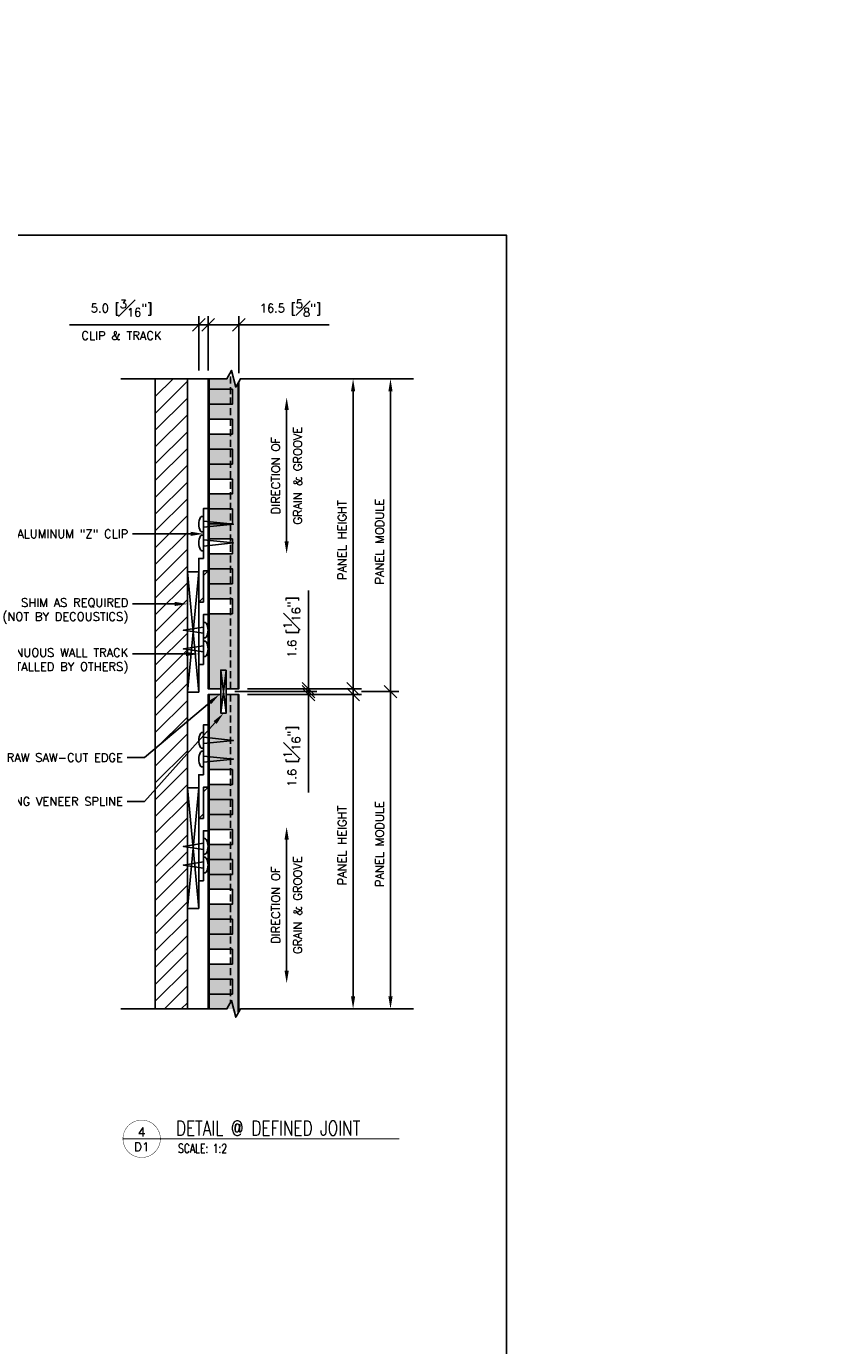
# Model space of a CAD drawing. Header units: millimetres. Extents: x 0 to 4899, y -1170 to 2102.
# Tile 14 of 15: x 1523 to 1955, y 576 to 1282. Entities that reach past the tile are written whole.
import ezdxf
from ezdxf import colors
from ezdxf.entities.mleader import LeaderData, LeaderLine
from ezdxf.enums import TextEntityAlignment as Align
from ezdxf.math import Vec2, Vec3

# ---------------------------------------------------------------- set-up
doc = ezdxf.new("R2010")
doc.units = ezdxf.units.MM
doc.header["$LTSCALE"] = 15
doc.header["$MEASUREMENT"] = 0
doc.set_wipeout_variables(frame=1)
doc.linetypes.add('HIDDEN', pattern=[0.375, 0.25, -0.125])
for name, color, linetype in [('1-ARCH', 1, 'Continuous'), ('1-DIM', 4, 'Continuous'), ('1-MOUNT', 155, 'Continuous'), ('1-PANEL', 6, 'Continuous'), ('1-TEXT', 2, 'Continuous'), ('1-TITLE', 4, 'Continuous')]:
    doc.layers.add(name, color=color, linetype=linetype)
doc.layers.add('1-VIEWPORT', color=3, linetype='Continuous', plot=False)
doc.styles.add('GEN NOTES', font='ARIALUNI.TTF')
doc.styles.add('TEXT', font='romans.shx')
doc.dimstyles.new('WDIM 1-2', dxfattribs={"dimscale": 2.25, "dimtxt": 2, "dimasz": 3, "dimexe": 2, "dimexo": 2, "dimgap": 1.6, "dimtad": 1, "dimdec": 1, "dimzin": 3, "dimdsep": 46, "dimtxsty": 'TEXT', "dimblk": 'OBLIQUE', "dimcen": 2, "dimdle": 2, "dimclrd": 256, "dimclre": 4, "dimclrt": 2, "dimazin": 0, "dimtfac": 1, "dimtdec": 1, "dimtmove": 0, "dimatfit": 3, "dimfxl": 0, "dimfrac": 2, "dimtolj": 1, "dimtzin": 0, "dimlwd": -1, "dimlwe": -1, "dimarcsym": 0})
pattern_1 = [(37.5, (-2174.116, 1007.4937), (-0.06299336, 1.9268238), [0, -1.52, 0, -1.7, 0, -1.625]), (7.5, (-2174.116, 1007.4937), (1.7697767, 2.822146), [0, -0.82, 0, -1.37, 0, -0.525]), (327.5, (-2175.346, 1007.4937), (3.11414186, 0.00565905), [0, -0.5, 0, -1.8, 0, -2.35]), (317.5, (-2175.346, 1007.4937), (3.0061266, 0.8776756), [0, -0.25, 0, -1.18, 0, -1.35])]

# ---------------------------------------------------------------- blocks, each defined once
blk = doc.blocks.new('_OBLIQUE')
at = {"color": 0, "linetype": 'ByBlock'}
blk.add_line((-0.5, -0.5), (0.5, 0.5), dxfattribs=at)
blk = doc.blocks.new('*D84')
at = {"layer": '1-DIM', "transparency": 16777216}
for p, q in [((1673.52, 925.87), (1673.52, 932.62)), ((1673.52, 925.87), (1673.52, 924.29)), ((1673.52, 924.29), (1673.52, 871.88))]:
    blk.add_line(p, q, dxfattribs=at)
at = {"layer": '1-DIM', "color": 4, "transparency": 16777216}
for p, q in [((1634.13, 925.87), (1678.02, 925.87)), ((1640.88, 924.29), (1678.02, 924.29))]:
    blk.add_line(p, q, dxfattribs=at)
at = {"layer": 'DEFPOINTS', "color": 0, "transparency": 16777216}
for p in [(1629.63, 925.87), (1636.38, 924.29), (1673.52, 924.29)]:
    blk.add_point(p, dxfattribs=at)
at = {"layer": '1-DIM', "transparency": 16777216, "xscale": 6.75, "yscale": 6.75, "zscale": 6.75}
for p, rotation in [((1673.52, 925.87), 270), ((1673.52, 924.29), 90)]:
    blk.add_blockref('_OBLIQUE', p, dxfattribs=dict(at, rotation=rotation))
at = {"layer": '1-DIM', "color": 2, "transparency": 16777216, "insert": (1664.67, 891.33), "char_height": 4.5, "attachment_point": 5, "rotation": 90, "style": 'TEXT', "bg_fill": 3, "box_fill_scale": 1.25, "bg_fill_color": 256, "bg_fill_true_color": 13158600, "bg_fill_transparency": 0}
blk.add_mtext('\\A1;1.6 [{\\H1.000000x;\\S1#16;}"]', dxfattribs=at)
blk = doc.blocks.new('*D85')
at = {"layer": '1-DIM', "transparency": 16777216}
for p, q in [((1673.52, 927.45), (1673.52, 979.87)), ((1673.52, 925.87), (1673.52, 927.45)), ((1673.52, 925.87), (1673.52, 919.12))]:
    blk.add_line(p, q, dxfattribs=at)
at = {"layer": '1-DIM', "color": 4, "transparency": 16777216}
for p, q in [((1634.13, 925.87), (1678.02, 925.87)), ((1640.88, 927.45), (1678.02, 927.45))]:
    blk.add_line(p, q, dxfattribs=at)
at = {"layer": 'DEFPOINTS', "color": 0, "transparency": 16777216}
for p in [(1629.63, 925.87), (1636.38, 927.45), (1673.52, 927.45)]:
    blk.add_point(p, dxfattribs=at)
at = {"layer": '1-DIM', "transparency": 16777216, "xscale": 6.75, "yscale": 6.75, "zscale": 6.75}
for p, rotation in [((1673.52, 927.45), 270), ((1673.52, 925.87), 90)]:
    blk.add_blockref('_OBLIQUE', p, dxfattribs=dict(at, rotation=rotation))
at = {"layer": '1-DIM', "color": 2, "transparency": 16777216, "insert": (1664.67, 960.41), "char_height": 4.5, "attachment_point": 5, "rotation": 90, "style": 'TEXT', "bg_fill": 3, "box_fill_scale": 1.25, "bg_fill_color": 256, "bg_fill_true_color": 13158600, "bg_fill_transparency": 0}
blk.add_mtext('\\A1;1.6 [{\\H1.000000x;\\S1#16;}"]', dxfattribs=at)
blk = doc.blocks.new('*D86')
at = {"layer": '1-DIM', "color": 4, "transparency": 16777216}
for p, q in [((1692.95, 1093.16), (1692.9, 1093.16)), ((1640.88, 927.45), (1701.9, 927.45))]:
    blk.add_line(p, q, dxfattribs=at)
at = {"layer": '1-DIM', "transparency": 16777216}
blk.add_line((1697.4, 922.95), (1697.4, 1086.41), dxfattribs=at)
blk.add_solid([(1696.27, 1086.41), (1698.52, 1086.41), (1697.4, 1093.16)], dxfattribs=at)
at = {"layer": 'DEFPOINTS', "color": 0, "transparency": 16777216}
for p in [(1697.4, 1093.16), (1697.45, 1093.16), (1636.38, 927.45)]:
    blk.add_point(p, dxfattribs=at)
at = {"layer": '1-DIM', "transparency": 16777216, "xscale": 6.75, "yscale": 6.75, "zscale": 6.75, "rotation": 270}
blk.add_blockref('_OBLIQUE', (1697.4, 927.45), dxfattribs=at)
at = {"layer": '1-DIM', "color": 2, "transparency": 16777216, "insert": (1691.55, 1006.93), "char_height": 4.5, "attachment_point": 5, "rotation": 90, "style": 'TEXT', "bg_fill": 3, "box_fill_scale": 1.25, "bg_fill_color": 256, "bg_fill_true_color": 13158600, "bg_fill_transparency": 0}
blk.add_mtext('\\A1;PANEL HEIGHT', dxfattribs=at)
blk = doc.blocks.new('*D87')
at = {"layer": '1-DIM', "transparency": 16777216}
blk.add_line((1717.4, 921.37), (1717.4, 1086.41), dxfattribs=at)
at = {"layer": '1-DIM', "color": 4, "transparency": 16777216}
for p, q in [((1719.94, 1093.16), (1721.9, 1093.16)), ((1701.9, 925.87), (1721.9, 925.87))]:
    blk.add_line(p, q, dxfattribs=at)
at = {"layer": '1-DIM', "transparency": 16777216}
blk.add_solid([(1716.27, 1086.41), (1718.52, 1086.41), (1717.4, 1093.16)], dxfattribs=at)
at = {"layer": 'DEFPOINTS', "color": 0, "transparency": 16777216}
for p in [(1715.44, 1093.16), (1717.4, 1093.16), (1697.4, 925.87)]:
    blk.add_point(p, dxfattribs=at)
at = {"layer": '1-DIM', "transparency": 16777216, "xscale": 6.75, "yscale": 6.75, "zscale": 6.75, "rotation": 270}
blk.add_blockref('_OBLIQUE', (1717.4, 925.87), dxfattribs=at)
at = {"layer": '1-DIM', "color": 2, "transparency": 16777216, "insert": (1711.55, 1006.14), "char_height": 4.5, "attachment_point": 5, "rotation": 90, "style": 'TEXT', "bg_fill": 3, "box_fill_scale": 1.25, "bg_fill_color": 256, "bg_fill_true_color": 13158600, "bg_fill_transparency": 0}
blk.add_mtext('\\A1;PANEL MODULE', dxfattribs=at)
blk = doc.blocks.new('*D88')
at = {"layer": '1-DIM', "color": 4, "transparency": 16777216}
for p, q in [((1640.88, 924.29), (1701.9, 924.29)), ((1692.95, 756.23), (1692.9, 756.23))]:
    blk.add_line(p, q, dxfattribs=at)
at = {"layer": '1-DIM', "transparency": 16777216}
blk.add_line((1697.4, 928.79), (1697.4, 762.98), dxfattribs=at)
blk.add_solid([(1696.27, 762.98), (1698.52, 762.98), (1697.4, 756.23)], dxfattribs=at)
at = {"layer": 'DEFPOINTS', "color": 0, "transparency": 16777216}
for p in [(1636.38, 924.29), (1697.4, 756.23), (1697.45, 756.23)]:
    blk.add_point(p, dxfattribs=at)
at = {"layer": '1-DIM', "transparency": 16777216, "xscale": 6.75, "yscale": 6.75, "zscale": 6.75, "rotation": 90}
blk.add_blockref('_OBLIQUE', (1697.4, 924.29), dxfattribs=at)
at = {"layer": '1-DIM', "color": 2, "transparency": 16777216, "insert": (1691.55, 843.63), "char_height": 4.5, "attachment_point": 5, "rotation": 90, "style": 'TEXT', "bg_fill": 3, "box_fill_scale": 1.25, "bg_fill_color": 256, "bg_fill_true_color": 13158600, "bg_fill_transparency": 0}
blk.add_mtext('\\A1;PANEL HEIGHT', dxfattribs=at)
blk = doc.blocks.new('*D89')
at = {"layer": '1-DIM', "color": 4, "transparency": 16777216}
for p, q in [((1701.9, 925.87), (1721.9, 925.87)), ((1719.94, 756.23), (1721.9, 756.23))]:
    blk.add_line(p, q, dxfattribs=at)
at = {"layer": '1-DIM', "transparency": 16777216}
blk.add_line((1717.4, 930.37), (1717.4, 762.98), dxfattribs=at)
blk.add_solid([(1716.27, 762.98), (1718.52, 762.98), (1717.4, 756.23)], dxfattribs=at)
at = {"layer": 'DEFPOINTS', "color": 0, "transparency": 16777216}
for p in [(1697.4, 925.87), (1715.44, 756.23), (1717.4, 756.23)]:
    blk.add_point(p, dxfattribs=at)
at = {"layer": '1-DIM', "transparency": 16777216, "xscale": 6.75, "yscale": 6.75, "zscale": 6.75, "rotation": 90}
blk.add_blockref('_OBLIQUE', (1717.4, 925.87), dxfattribs=at)
at = {"layer": '1-DIM', "color": 2, "transparency": 16777216, "insert": (1711.55, 844.43), "char_height": 4.5, "attachment_point": 5, "rotation": 90, "style": 'TEXT', "bg_fill": 3, "box_fill_scale": 1.25, "bg_fill_color": 256, "bg_fill_true_color": 13158600, "bg_fill_transparency": 0}
blk.add_mtext('\\A1;PANEL MODULE', dxfattribs=at)
blk = doc.blocks.new('*U23')
at = {"layer": '1-TEXT', "color": 2, "style": 'TEXT'}
blk.add_attdef('VIEWNAME', (0.89, 0.061), '', height=0.25, dxfattribs=at)
at = {"layer": '1-TEXT', "style": 'TEXT'}
for tag, p in [('NOTE1', (0.926, -0.281)), ('NOTE2', (0.926, -0.463)), ('NOTE3', (0.926, -0.655)), ('NOTE4', (0.926, -0.832))]:
    blk.add_attdef(tag, p, '', height=0.125, dxfattribs=at)
blk.add_wipeout([(0.314, 0.314), (0.236, 0.304), (0.163, 0.275), (0.099, 0.229), (0.049, 0.168), (0.015, 0.097), (0.001, 0.02), (0.006, -0.059), (0.03, -0.134), (0.072, -0.2), (0.13, -0.254), (0.199, -0.292), (0.275, -0.312), (0.354, -0.312), (0.43, -0.292), (0.499, -0.254), (0.556, -0.2), (0.599, -0.134), (0.623, -0.059), (0.628, 0.02), (0.613, 0.097), (0.58, 0.168), (0.529, 0.229), (0.466, 0.275), (0.392, 0.304)])
at = {"layer": '1-TITLE', "const_width": 0.00651}
blk.add_lwpolyline([(0, 0, 1), (0.628, 0, 0.414214), (0.314, 0.314, 0.414214), (0, 0, 2.926408)], format="xyb", dxfattribs=at)
at = {"layer": '1-TITLE', "const_width": 0.02}
blk.add_lwpolyline([(0, 0), (4.637, 0)], dxfattribs=at)
at = {"layer": '1-TEXT', "style": 'TEXT'}
for tag, p in [('DETAIL#', (0.301, 0.094)), ('SHEET#', (0.306, -0.207))]:
    blk.add_attdef(tag, text='', height=0.125, dxfattribs=at).set_placement(p, align=Align.CENTER)
blk = doc.blocks.new('*D59')
at = {"layer": '1-DIM', "transparency": 16777216}
blk.add_line((1661.88, 776.65), (1661.88, 846.81), dxfattribs=at)
for points in [[(1660.76, 846.81), (1663.01, 846.81), (1661.88, 853.56)], [(1660.76, 776.65), (1663.01, 776.65), (1661.88, 769.9)]]:
    blk.add_solid(points, dxfattribs=at)
at = {"layer": 'DEFPOINTS', "color": 0, "transparency": 16777216}
for p in [(1661.88, 853.56), (1661.88, 853.56), (1661.88, 769.9)]:
    blk.add_point(p, dxfattribs=at)
at = {"layer": '1-DIM', "color": 2, "transparency": 16777216, "char_height": 4.5, "attachment_point": 5, "rotation": 90, "style": 'TEXT', "bg_fill": 3, "box_fill_scale": 1.25, "bg_fill_color": 256, "bg_fill_true_color": 13158600, "bg_fill_transparency": 0}
for s, insert in [('\\A1;DIRECTION OF', (1656.03, 811.73)), ('\\A1;GRAIN & GROOVE', (1667.73, 811.73))]:
    blk.add_mtext(s, dxfattribs=dict(at, insert=insert))
blk = doc.blocks.new('*D60')
at = {"layer": '1-DIM', "transparency": 16777216}
blk.add_line((1661.88, 1006.31), (1661.88, 1076.47), dxfattribs=at)
for points in [[(1660.76, 1076.47), (1663.01, 1076.47), (1661.88, 1083.22)], [(1660.76, 1006.31), (1663.01, 1006.31), (1661.88, 999.56)]]:
    blk.add_solid(points, dxfattribs=at)
at = {"layer": 'DEFPOINTS', "color": 0, "transparency": 16777216}
for p in [(1661.88, 1083.22), (1661.88, 1083.22), (1661.88, 999.56)]:
    blk.add_point(p, dxfattribs=at)
at = {"layer": '1-DIM', "color": 2, "transparency": 16777216, "char_height": 4.5, "attachment_point": 5, "rotation": 90, "style": 'TEXT', "bg_fill": 3, "box_fill_scale": 1.25, "bg_fill_color": 256, "bg_fill_true_color": 13158600, "bg_fill_transparency": 0}
for s, insert in [('\\A1;GRAIN & GROOVE', (1667.73, 1041.39)), ('\\A1;DIRECTION OF', (1656.03, 1041.39))]:
    blk.add_mtext(s, dxfattribs=dict(at, insert=insert))
blk = doc.blocks.new('*D61')
at = {"layer": '1-DIM', "transparency": 16777216}
for p, q in [((1614.88, 1122.08), (1545.75, 1122.08)), ((1619.88, 1122.08), (1614.88, 1122.08)), ((1619.88, 1122.08), (1626.63, 1122.08))]:
    blk.add_line(p, q, dxfattribs=at)
at = {"layer": '1-DIM', "color": 4, "transparency": 16777216}
for p, q in [((1614.88, 1097.66), (1614.88, 1126.58)), ((1619.88, 1097.66), (1619.88, 1126.58))]:
    blk.add_line(p, q, dxfattribs=at)
at = {"layer": 'DEFPOINTS', "color": 0, "transparency": 16777216}
for p in [(1614.88, 1122.08), (1614.88, 1093.16), (1619.88, 1093.16)]:
    blk.add_point(p, dxfattribs=at)
at = {"layer": '1-DIM', "transparency": 16777216, "xscale": 6.75, "yscale": 6.75, "zscale": 6.75}
blk.add_blockref('_OBLIQUE', (1614.88, 1122.08), dxfattribs=at)
at = {"layer": '1-DIM', "transparency": 16777216, "xscale": 6.75, "yscale": 6.75, "zscale": 6.75, "rotation": 180}
blk.add_blockref('_OBLIQUE', (1619.88, 1122.08), dxfattribs=at)
at = {"layer": '1-DIM', "color": 2, "transparency": 16777216, "char_height": 4.5, "attachment_point": 5, "style": 'TEXT', "bg_fill": 3, "box_fill_scale": 1.25, "bg_fill_color": 256, "bg_fill_true_color": 13158600, "bg_fill_transparency": 0}
for s, insert in [('\\A1;5.0 [{\\H1.000000x;\\S3#16;}"]', (1573.56, 1130.93)), ('\\A1;CLIP & TRACK', (1573.56, 1116.23))]:
    blk.add_mtext(s, dxfattribs=dict(at, insert=insert))
blk = doc.blocks.new('*D62')
at = {"layer": '1-DIM', "transparency": 16777216}
for p, q in [((1615.38, 1122.08), (1636.38, 1122.08)), ((1636.38, 1122.08), (1684.61, 1122.08))]:
    blk.add_line(p, q, dxfattribs=at)
at = {"layer": '1-DIM', "color": 4, "transparency": 16777216}
for p, q in [((1619.88, 1097.66), (1619.88, 1126.58)), ((1636.38, 1096.19), (1636.38, 1126.58))]:
    blk.add_line(p, q, dxfattribs=at)
at = {"layer": 'DEFPOINTS', "color": 0, "transparency": 16777216}
for p in [(1636.38, 1122.08), (1619.88, 1093.16), (1636.38, 1091.69)]:
    blk.add_point(p, dxfattribs=at)
at = {"layer": '1-DIM', "transparency": 16777216, "xscale": 6.75, "yscale": 6.75, "zscale": 6.75, "rotation": 180}
blk.add_blockref('_OBLIQUE', (1619.88, 1122.08), dxfattribs=at)
at = {"layer": '1-DIM', "transparency": 16777216, "xscale": 6.75, "yscale": 6.75, "zscale": 6.75}
blk.add_blockref('_OBLIQUE', (1636.38, 1122.08), dxfattribs=at)
at = {"layer": '1-DIM', "color": 2, "transparency": 16777216, "insert": (1663.87, 1130.93), "char_height": 4.5, "attachment_point": 5, "style": 'TEXT', "bg_fill": 3, "box_fill_scale": 1.25, "bg_fill_color": 256, "bg_fill_true_color": 13158600, "bg_fill_transparency": 0}
blk.add_mtext('\\A1;16.5 [{\\H1.000000x;\\S5#8;}"]', dxfattribs=at)

msp = doc.modelspace()

# ---------------------------------------------------------------- hatches: boundary and pattern name
at = {"layer": '1-ARCH'}
h = msp.add_hatch(dxfattribs=at)
h.set_pattern_fill('ANSI31', color=8, scale=50.8, style=0)
h.set_pattern_definition([(45, (-2083.3286, 704.3984), (-4.490128, 4.490128), [])])
h.paths.add_polyline_path([(1591.66, 756.23), (1608.84, 756.23), (1608.84, 1054.4), (1608.64, 1054.4), (1608.64, 1093.16), (1608.84, 1093.16), (1591.66, 1093.16)])

# ---------------------------------------------------------------- linework, layer by layer
for p, q in [((1591.66, 1093.22), (1591.66, 756.23)), ((1608.84, 1093.22), (1608.84, 756.23))]:
    msp.add_line(p, q, dxfattribs=at)
at = {"layer": '1-MOUNT', "color": 8}
for p, q in [((1608.84, 990.01), (1614.88, 925.61)), ((1614.88, 990.01), (1608.84, 925.61)), ((1608.84, 874.39), (1614.88, 809.99)), ((1614.88, 874.39), (1608.84, 809.99))]:
    msp.add_line(p, q, dxfattribs=at)
at = {"layer": '1-MOUNT'}
for points in [[(1619.88, 1023.74), (1619.88, 990.41), (1617.38, 990.41), (1617.38, 976.24), (1614.88, 973.74), (1614.88, 997.08), (1617.38, 997.08), (1617.38, 1023.74)], [(1608.84, 990.01), (1614.88, 990.01), (1614.88, 925.61), (1608.84, 925.61)], [(1614.88, 940.41), (1614.88, 973.74), (1617.38, 973.74), (1617.38, 987.91), (1619.88, 990.41), (1619.88, 967.08), (1617.38, 967.08), (1617.38, 940.41)], [(1619.88, 908.12), (1619.88, 874.79), (1617.38, 874.79), (1617.38, 860.62), (1614.88, 858.12), (1614.88, 881.46), (1617.38, 881.46), (1617.38, 908.12)], [(1614.88, 824.79), (1614.88, 858.12), (1617.38, 858.12), (1617.38, 872.29), (1619.88, 874.79), (1619.88, 851.46), (1617.38, 851.46), (1617.38, 824.79)], [(1608.84, 874.39), (1614.88, 874.39), (1614.88, 809.99), (1608.84, 809.99)]]:
    msp.add_lwpolyline(points, close=True, dxfattribs=at)
for points in [[(1617.38, 1019.58), (1616.59, 1019.58, 0.269542), (1615.87, 1019.16, 0.264767), (1615.87, 1011.66, 0.269542), (1616.59, 1011.24), (1617.38, 1011.24)], [(1617.38, 1009.58), (1616.59, 1009.58, 0.269542), (1615.87, 1009.16, 0.264767), (1615.87, 1001.66, 0.269542), (1616.59, 1001.24), (1617.38, 1001.24)], [(1617.38, 962.91), (1618.16, 962.91, -0.269542), (1618.88, 962.49, -0.264767), (1618.88, 955, -0.269542), (1618.16, 954.58), (1617.38, 954.58)], [(1617.38, 952.91), (1618.16, 952.91, -0.269542), (1618.88, 952.49, -0.264767), (1618.88, 945, -0.269542), (1618.16, 944.58), (1617.38, 944.58)], [(1617.38, 903.96), (1616.59, 903.96, 0.269542), (1615.87, 903.54, 0.264767), (1615.87, 896.05, 0.269542), (1616.59, 895.62), (1617.38, 895.62)], [(1617.38, 893.96), (1616.59, 893.96, 0.269542), (1615.87, 893.54, 0.264767), (1615.87, 886.05, 0.269542), (1616.59, 885.62), (1617.38, 885.62)], [(1617.38, 847.29), (1618.16, 847.29, -0.269542), (1618.88, 846.87, -0.264767), (1618.88, 839.38, -0.269542), (1618.16, 838.96), (1617.38, 838.96)], [(1617.38, 837.29), (1618.16, 837.29, -0.269542), (1618.88, 836.87, -0.264767), (1618.88, 829.38, -0.269542), (1618.16, 828.96), (1617.38, 828.96)]]:
    msp.add_lwpolyline(points, format="xyb", dxfattribs=at)
for points in [[(1617.38, 957.08), (1606.71, 958.74), (1617.38, 960.41)], [(1617.38, 947.08), (1606.71, 948.74), (1617.38, 950.41)], [(1617.38, 841.46), (1606.71, 843.12), (1617.38, 844.79)], [(1617.38, 831.46), (1606.71, 833.12), (1617.38, 834.79)]]:
    msp.add_lwpolyline(points, dxfattribs=at)
at = {"layer": '1-PANEL'}
for p, q in [((1619.88, 1092.16), (1619.88, 927.45)), ((1619.88, 1091.77), (1619.88, 927.45)), ((1619.88, 927.45), (1619.88, 965.45)), ((1619.88, 927.45), (1619.88, 964.45)), ((1619.88, 962.29), (1619.88, 927.45)), ((1619.88, 961.29), (1619.88, 927.45)), ((1619.88, 756.23), (1619.88, 924.29)), ((1619.88, 756.23), (1619.88, 924.29)), ((1619.88, 918.81), (1619.88, 924.29)), ((1619.88, 890.45), (1619.88, 924.29)), ((1619.88, 924.29), (1619.88, 887.29)), ((1619.88, 759.97), (1619.88, 924.29)), ((1619.88, 759.59), (1619.88, 924.29)), ((1619.88, 906.11), (1619.88, 915.81)), ((1619.88, 893.41), (1619.88, 903.11)), ((1619.88, 880.71), (1619.88, 890.41)), ((1619.88, 868.8), (1619.88, 877.71)), ((1619.88, 856.1), (1619.88, 865.8)), ((1619.88, 843.4), (1619.88, 853.1)), ((1619.88, 830.7), (1619.88, 840.4)), ((1619.88, 818), (1619.88, 827.7)), ((1619.88, 805.3), (1619.88, 815)), ((1619.88, 792.6), (1619.88, 802.3)), ((1619.88, 779.9), (1619.88, 789.6)), ((1619.88, 767.2), (1619.88, 776.9)), ((1619.88, 756.23), (1619.88, 764.2))]:
    msp.add_line(p, q, dxfattribs=at)
at = {"layer": '1-VIEWPORT'}
msp.add_lwpolyline([(279.4, 1170), (1779.37, 1170), (1779.37, 0), (279.4, 0)], close=True, dxfattribs=at)

# ---------------------------------------------------------------- texts
at = {"layer": '1-TEXT', "insert": (291.44, 1210.15), "char_height": 53.5781, "width": 333.9231, "attachment_point": 4, "style": 'GEN NOTES'}
msp.add_mtext('\\pi51.345;D SIZE ', dxfattribs=at)

# ---------------------------------------------------------------- leaders
at = {"layer": '1-TEXT'}
ml = msp.add_multileader_mtext('Standard', dxfattribs=at)
ml.set_content('FACTORY SUPPLIED (SHIPPED LOOSE) ALUMINUM "Z" CLIP', color=256, style='TEXT')
ml.set_leader_properties(color=4, linetype='ByLayer', lineweight=-1)
ml.build(insert=Vec2(0, 0))
ml.multileader.update_dxf_attribs({"dogleg_length": 0.36, "arrow_head_size": 6.75, "scale": 2.25})
ctx = ml.context
ctx.base_point, ctx.scale, ctx.char_height, ctx.arrow_head_size, ctx.landing_gap_size, ctx.plane_origin = Vec3(1508.55, 1010.25), 2.25, 4.5, 6.75, 2.25, Vec3(1290.66, 1042.37)
ctx.text_align_type = 2
notes = []
notes.append((ctx, [(1, (1, 1, 0), (1588.8, 1010.25), (-1, 0), 9.32, [(0, [(1617.38, 1010.25)], 0, [])])]))
ctx.mtext.insert, ctx.mtext.width, ctx.mtext.alignment, ctx.mtext.flow_direction = Vec3(1577.23, 1012.5), 77.0774, 3, 5
ml = msp.add_multileader_mtext('Standard', dxfattribs=at)
ml.set_content('SHIM AS REQUIRED\\P(NOT BY DECOUSTICS)', color=256, style='TEXT')
ml.set_leader_properties(color=4, linetype='ByLayer', lineweight=-1)
ml.build(insert=Vec2(0, 0))
ml.multileader.update_dxf_attribs({"dogleg_length": 0.36, "arrow_head_size": 6.75, "scale": 2.25})
ctx = ml.context
ctx.base_point, ctx.scale, ctx.char_height, ctx.arrow_head_size, ctx.landing_gap_size, ctx.plane_origin = Vec3(1499.77, 972.77), 2.25, 4.5, 6.75, 2.25, Vec3(1290.66, 1008.97)
ctx.text_align_type = 2
notes.append((ctx, [(1, (1, 1, 0), (1588.8, 972.77), (-1, 0), 9.32, [(0, [(1608.84, 972.77)], 0, [])])]))
ctx.mtext.insert, ctx.mtext.width, ctx.mtext.alignment, ctx.mtext.flow_direction = Vec3(1577.23, 975.77), 98.6117, 3, 5
ml = msp.add_multileader_mtext('Standard', dxfattribs=at)
ml.set_content('FACTORY SUPPLIED "MONARCH" CONTINUOUS WALL TRACK\\P(INSTALLED BY OTHERS)', color=256, style='TEXT')
ml.set_leader_properties(color=4, linetype='ByLayer', lineweight=-1)
ml.build(insert=Vec2(0, 0))
ml.multileader.update_dxf_attribs({"dogleg_length": 0.36, "arrow_head_size": 6.75, "scale": 2.25})
ctx = ml.context
ctx.base_point, ctx.scale, ctx.char_height, ctx.arrow_head_size, ctx.landing_gap_size, ctx.plane_origin = Vec3(1491.62, 946.02), 2.25, 4.5, 6.75, 2.25, Vec3(1290.66, 982.14)
ctx.text_align_type = 2
notes.append((ctx, [(1, (1, 1, 0), (1588.8, 946.02), (-1, 0), 9.32, [(0, [(1614.88, 946.02)], 0, [])])]))
ctx.mtext.insert, ctx.mtext.width, ctx.mtext.alignment, ctx.mtext.flow_direction = Vec3(1577.23, 949.02), 84.3266, 3, 5
ml = msp.add_multileader_mtext('Standard', dxfattribs=at)
ml.set_content('RAW SAW-CUT EDGE', color=256, style='TEXT')
ml.set_leader_properties(color=4, linetype='ByLayer', lineweight=-1)
ml.build(insert=Vec2(0, 0))
ml.multileader.update_dxf_attribs({"dogleg_length": 0.36, "arrow_head_size": 6.75, "scale": 2.25})
ctx = ml.context
ctx.base_point, ctx.scale, ctx.char_height, ctx.arrow_head_size, ctx.landing_gap_size, ctx.plane_origin = Vec3(1523.65, 890.62), 2.25, 4.5, 6.75, 2.25, Vec3(1343.19, 925.23)
ctx.text_align_type = 2
notes.append((ctx, [(1, (1, 1, 0), (1585.9, 890.62), (-1, 0), 9.32, [(0, [(1625.88, 924.29)], 0, [])])]))
ctx.mtext.insert, ctx.mtext.width, ctx.mtext.alignment, ctx.mtext.flow_direction = Vec3(1574.33, 892.87), 51.4675, 3, 5
for ctx, leaders in notes:
    for number, flags, end, landing, length, lines in leaders:
        leader = LeaderData()
        leader.index, (leader.has_last_leader_line, leader.has_dogleg_vector, leader.attachment_direction) = number, flags
        leader.last_leader_point, leader.dogleg_vector, leader.dogleg_length = Vec3(end), Vec3(landing), length
        for number, points, colour, breaks in lines:
            line = LeaderLine()
            line.index, line.vertices, line.color, line.breaks = number, Vec3.list(points), colors.encode_raw_color(colour), breaks
            leader.lines.append(line)
        ctx.leaders.append(leader)

# ---------------------------------------------------------------- next in the draw order: block references
at = {"layer": '1-TITLE'}
ref = msp.add_blockref('*U23', (1574.36, 686.77), dxfattribs=dict(at, xscale=31.85598356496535, yscale=31.85598356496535, zscale=31.85598356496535))
ref.add_attrib('VIEWNAME', 'DETAIL @ DEFINED JOINT', (1602.71, 688.53), dxfattribs={"color": 2, "height": 7.9374, "style": 'TEXT', "width": 0.75})
ref.add_attrib('DETAIL#', '4', dxfattribs={"color": 2, "height": 4.76, "style": 'TEXT'}).set_placement((1584.37, 690.43), align=Align.MIDDLE_CENTER)
ref.add_attrib('SHEET#', 'D1', dxfattribs={"color": 2, "height": 4.762, "style": 'TEXT'}).set_placement((1584.37, 682.46), align=Align.MIDDLE_CENTER)
ref.add_attrib('NOTE1', 'SCALE: 1:2', dxfattribs={"color": 2, "height": 4.762, "style": 'TEXT', "width": 0.75}).set_placement((1603.86, 677.83), align=Align.BOTTOM_LEFT)

# ---------------------------------------------------------------- next in the draw order: dimensions: what is measured, and where the dimension line sits
at = {"layer": '1-DIM'}
dim = msp.add_linear_dim(base=(1673.52, 924.29), p1=(1629.63, 925.87), p2=(1636.38, 924.29), angle=270, dimstyle='WDIM 1-2', dxfattribs=at)
dim.commit()
dim.dimension.update_dxf_attribs({"geometry": '*D84', "text_midpoint": (1664.67, 891.33)})

# ---------------------------------------------------------------- next in the draw order: dimensions: what is measured, and where the dimension line sits
dim = msp.add_linear_dim(base=(1673.52, 927.45), p1=(1629.63, 925.87), p2=(1636.38, 927.45), angle=90, dimstyle='WDIM 1-2', dxfattribs=at)
dim.commit()
dim.dimension.update_dxf_attribs({"geometry": '*D85', "text_midpoint": (1664.67, 960.41)})

# ---------------------------------------------------------------- next in the draw order: leaders
at = {"layer": '1-TEXT'}
ml = msp.add_multileader_mtext('Standard', dxfattribs=at)
ml.set_content('FACTORY SUPPLIED MATCHING VENEER SPLINE', color=256, style='TEXT')
ml.set_leader_properties(color=4, linetype='ByLayer', lineweight=-1)
ml.build(insert=Vec2(0, 0))
ml.multileader.update_dxf_attribs({"dogleg_length": 0.36, "arrow_head_size": 6.75, "scale": 2.25})
ctx = ml.context
ctx.base_point, ctx.scale, ctx.char_height, ctx.arrow_head_size, ctx.landing_gap_size, ctx.plane_origin = Vec3(1483.58, 867.16), 2.25, 4.5, 6.75, 2.25, Vec3(1343.19, 901.77)
ctx.text_align_type = 2
notes = []
notes.append((ctx, [(1, (1, 1, 0), (1585.9, 867.16), (-1, 0), 9.32, [(0, [(1628.13, 914.37)], 0, [])])]))
ctx.mtext.insert, ctx.mtext.width, ctx.mtext.alignment, ctx.mtext.flow_direction = Vec3(1574.33, 869.41), 92.3252, 3, 5
for ctx, leaders in notes:
    for number, flags, end, landing, length, lines in leaders:
        leader = LeaderData()
        leader.index, (leader.has_last_leader_line, leader.has_dogleg_vector, leader.attachment_direction) = number, flags
        leader.last_leader_point, leader.dogleg_vector, leader.dogleg_length = Vec3(end), Vec3(landing), length
        for number, points, colour, breaks in lines:
            line = LeaderLine()
            line.index, line.vertices, line.color, line.breaks = number, Vec3.list(points), colors.encode_raw_color(colour), breaks
            leader.lines.append(line)
        ctx.leaders.append(leader)

# ---------------------------------------------------------------- next in the draw order: linework, layer by layer
at = {"layer": '1-MOUNT'}
for p, q in [((1629.63, 937.37), (1626.63, 914.37)), ((1629.63, 914.37), (1626.63, 937.37))]:
    msp.add_line(p, q, dxfattribs=at)
msp.add_lwpolyline([(1629.63, 937.37), (1629.63, 914.37), (1626.63, 914.37), (1626.63, 937.37)], close=True, dxfattribs=at)
at = {"layer": '1-PANEL', "color": 1, "linetype": 'HIDDEN'}
for p, q in [((1631.88, 927.45), (1631.88, 1096.54)), ((1631.88, 924.29), (1631.88, 759.61))]:
    msp.add_line(p, q, dxfattribs=at)
at = {"layer": '1-PANEL'}
for p, q in [((1620.38, 927.45), (1626.63, 927.45)), ((1620.38, 924.29), (1626.63, 924.29))]:
    msp.add_line(p, q, dxfattribs=at)
for points in [[(1619.88, 1093.16), (1619.88, 927.45), (1626.63, 927.45)], [(1620.38, 1093.16), (1620.38, 927.45), (1626.63, 927.45)], [(1619.88, 927.45), (1626.63, 927.45)], [(1619.88, 927.45), (1626.63, 927.45)], [(1619.88, 924.29), (1626.63, 924.29)], [(1619.88, 924.29), (1626.63, 924.29)], [(1619.88, 756.23), (1619.88, 924.29), (1626.63, 924.29)], [(1620.38, 756.23), (1620.38, 924.29), (1626.63, 924.29)]]:
    msp.add_lwpolyline(points, dxfattribs=at)

# ---------------------------------------------------------------- next in the draw order: dimensions: what is measured, and where the dimension line sits
at = {"layer": '1-DIM'}
dim = msp.add_linear_dim(base=(1697.4, 1093.16), p1=(1636.38, 927.45), p2=(1697.45, 1093.16), angle=90, text='PANEL HEIGHT', dimstyle='WDIM 1-2', override={"dimblk1": 'OBLIQUE', "dimsah": 1}, dxfattribs=at)
dim.commit()
dim.dimension.update_dxf_attribs({"geometry": '*D86', "text_midpoint": (1691.55, 1006.93)})

# ---------------------------------------------------------------- next in the draw order: linework, layer by layer
at = {"layer": '1-MOUNT'}
for points in [[(1617.38, 1013.74), (1633.45, 1015.41), (1617.38, 1017.08)], [(1617.38, 1003.74), (1633.45, 1005.41), (1617.38, 1007.08)]]:
    msp.add_lwpolyline(points, dxfattribs=at)
at = {"layer": '1-PANEL'}
for points in [[(1619.88, 1079.57), (1632.88, 1079.57), (1632.88, 1087.57), (1619.88, 1087.57), (1619.88, 1079.57)], [(1619.88, 1063.57), (1632.88, 1063.57), (1632.88, 1071.57), (1619.88, 1071.57), (1619.88, 1063.57)], [(1619.88, 1047.57), (1632.88, 1047.57), (1632.88, 1055.57), (1619.88, 1055.57), (1619.88, 1047.57)], [(1619.88, 1031.57), (1632.88, 1031.57), (1632.88, 1039.57), (1619.88, 1039.57), (1619.88, 1031.57)], [(1619.88, 1015.57), (1632.88, 1015.57), (1632.88, 1023.57), (1619.88, 1023.57), (1619.88, 1015.57)], [(1619.88, 999.57), (1632.88, 999.57), (1632.88, 1007.57), (1619.88, 1007.57), (1619.88, 999.57)], [(1619.88, 983.57), (1632.88, 983.57), (1632.88, 991.57), (1619.88, 991.57), (1619.88, 983.57)], [(1619.88, 967.57), (1632.88, 967.57), (1632.88, 975.57), (1619.88, 975.57), (1619.88, 967.57)]]:
    msp.add_lwpolyline(points, dxfattribs=at)

# ---------------------------------------------------------------- next in the draw order: dimensions: what is measured, and where the dimension line sits
at = {"layer": '1-DIM'}
for base, p1, p2, text, override, picture, middle in [((1717.4, 1093.16), (1697.4, 925.87), (1715.44, 1093.16), 'PANEL MODULE', {"dimblk1": 'OBLIQUE', "dimsah": 1}, '*D87', (1711.55, 1006.14)), ((1661.88, 1083.22), (1661.88, 999.56), (1661.88, 1083.22), 'DIRECTION OF\\XGRAIN & GROOVE', {"dimsah": 1}, '*D60', (1661.88, 1041.39))]:
    dim = msp.add_linear_dim(base=base, p1=p1, p2=p2, angle=90, text=text, dimstyle='WDIM 1-2', override=override, dxfattribs=at)
    dim.commit()
    dim.dimension.update_dxf_attribs({"geometry": picture, "text_midpoint": middle})

# ---------------------------------------------------------------- next in the draw order: linework, layer by layer
msp.add_lwpolyline([(1573.21, 1093.16), (1629.98, 1093.16), (1632.48, 1097.61), (1634.7, 1088.71), (1637.2, 1093.16), (1729.72, 1093.16)], dxfattribs=at)

# ---------------------------------------------------------------- next in the draw order: dimensions: what is measured, and where the dimension line sits
dim = msp.add_linear_dim(base=(1697.4, 756.23), p1=(1636.38, 924.29), p2=(1697.45, 756.23), angle=270, text='PANEL HEIGHT', dimstyle='WDIM 1-2', override={"dimblk1": 'OBLIQUE', "dimsah": 1}, dxfattribs=at)
dim.commit()
dim.dimension.update_dxf_attribs({"geometry": '*D88', "text_midpoint": (1691.55, 843.63)})

# ---------------------------------------------------------------- next in the draw order: hatches: boundary and pattern name
at = {"layer": '1-PANEL'}
h = msp.add_hatch(dxfattribs=at)
h.set_pattern_fill('AR-SAND', color=8)
h.set_pattern_definition(pattern_1)
h.paths.add_polyline_path([(1620.38, 967.57), (1620.38, 927.45), (1631.88, 927.45), (1631.88, 967.57)])
h.paths.add_polyline_path([(1620.38, 983.57), (1620.38, 975.57), (1631.88, 975.57), (1631.88, 983.57)])
h.paths.add_polyline_path([(1620.38, 991.57), (1620.38, 983.57), (1631.88, 983.57), (1631.88, 991.57)])
h.paths.add_polyline_path([(1620.38, 999.57), (1620.38, 991.57), (1631.88, 991.57), (1631.88, 999.57)])
h.paths.add_polyline_path([(1620.38, 1015.57), (1620.38, 1007.57), (1631.88, 1007.57), (1631.88, 1015.57)])
h.paths.add_polyline_path([(1620.38, 1023.57), (1620.38, 1015.57), (1631.88, 1015.57), (1631.88, 1023.57)])
h.paths.add_polyline_path([(1620.38, 1031.57), (1620.38, 1023.57), (1631.88, 1023.57), (1631.88, 1031.57)])
h.paths.add_polyline_path([(1620.38, 1047.57), (1620.38, 1039.57), (1631.88, 1039.57), (1631.88, 1047.57)])
h.paths.add_polyline_path([(1620.38, 1055.57), (1620.38, 1047.57), (1631.88, 1047.57), (1631.88, 1055.57)])
h.paths.add_polyline_path([(1620.38, 1063.57), (1620.38, 1055.57), (1631.88, 1055.57), (1631.88, 1063.57)])
h.paths.add_polyline_path([(1620.38, 1079.57), (1620.38, 1071.57), (1631.88, 1071.57), (1631.88, 1079.57)])
h.paths.add_polyline_path([(1620.38, 1087.57), (1620.38, 1079.57), (1631.88, 1079.57), (1631.88, 1087.57)])
h.paths.add_polyline_path([(1631.88, 1093.22), (1620.38, 1093.22), (1620.38, 1087.57), (1631.88, 1087.57)])
h.paths.add_polyline_path([(1634.7, 1088.71), (1633.57, 1093.22), (1631.88, 1093.22), (1631.88, 1087.57), (1632.88, 1087.57), (1632.88, 1079.57), (1631.88, 1079.57), (1631.88, 1071.57), (1632.88, 1071.57), (1632.88, 1063.57), (1631.88, 1063.57), (1631.88, 1055.57), (1632.88, 1055.57), (1632.88, 1047.57), (1631.88, 1047.57), (1631.88, 1039.57), (1632.88, 1039.57), (1632.88, 1031.57), (1631.88, 1031.57), (1631.88, 1023.57), (1632.88, 1023.57), (1632.88, 1015.57), (1631.88, 1015.57), (1631.88, 1007.57), (1632.88, 1007.57), (1632.88, 999.57), (1631.88, 999.57), (1631.88, 991.57), (1632.88, 991.57), (1632.88, 983.57), (1631.88, 983.57), (1631.88, 975.57), (1632.88, 975.57), (1632.88, 967.57), (1631.88, 967.57), (1631.88, 927.45), (1635.88, 927.45), (1635.88, 1090.8)])
h = msp.add_hatch(dxfattribs=at)
h.set_pattern_fill('AR-SAND', color=8)
h.set_pattern_definition(pattern_1)
h.paths.add_polyline_path([(1620.38, 868.17), (1620.38, 876.17), (1631.88, 876.17), (1631.88, 868.17)])
h.paths.add_polyline_path([(1620.38, 860.17), (1620.38, 868.17), (1631.88, 868.17), (1631.88, 860.17)])
h.paths.add_polyline_path([(1620.38, 852.17), (1620.38, 860.17), (1631.88, 860.17), (1631.88, 852.17)])
h.paths.add_polyline_path([(1620.38, 836.17), (1620.38, 844.17), (1631.88, 844.17), (1631.88, 836.17)])
h.paths.add_polyline_path([(1620.38, 828.17), (1620.38, 836.17), (1631.88, 836.17), (1631.88, 828.17)])
h.paths.add_polyline_path([(1620.38, 820.17), (1620.38, 828.17), (1631.88, 828.17), (1631.88, 820.17)])
h.paths.add_polyline_path([(1620.38, 804.17), (1620.38, 812.17), (1631.88, 812.17), (1631.88, 804.17)])
h.paths.add_polyline_path([(1620.38, 796.17), (1620.38, 804.17), (1631.88, 804.17), (1631.88, 796.17)])
h.paths.add_polyline_path([(1620.38, 788.17), (1620.38, 796.17), (1631.88, 796.17), (1631.88, 788.17)])
h.paths.add_polyline_path([(1620.38, 772.17), (1620.38, 780.17), (1631.88, 780.17), (1631.88, 772.17)])
h.paths.add_polyline_path([(1620.38, 764.17), (1620.38, 772.17), (1631.88, 772.17), (1631.88, 764.17)])
h.paths.add_polyline_path([(1620.38, 756.17), (1620.38, 764.17), (1631.88, 764.17), (1631.88, 756.17)])
h.paths.add_polyline_path([(1629.63, 924.29), (1629.63, 914.37), (1626.63, 914.37), (1626.63, 924.29), (1620.38, 924.29), (1620.38, 884.17), (1631.88, 884.17), (1631.88, 924.29)])
h.paths.add_polyline_path([(1634.52, 753.85), (1635.88, 755.21), (1635.88, 924.29), (1631.88, 924.29), (1631.88, 884.17), (1632.88, 884.17), (1632.88, 876.17), (1631.88, 876.17), (1631.88, 868.17), (1632.88, 868.17), (1632.88, 860.17), (1631.88, 860.17), (1631.88, 852.17), (1632.88, 852.17), (1632.88, 844.17), (1631.88, 844.17), (1631.88, 836.17), (1632.88, 836.17), (1632.88, 828.17), (1631.88, 828.17), (1631.88, 820.17), (1632.88, 820.17), (1632.88, 812.17), (1631.88, 812.17), (1631.88, 804.17), (1632.88, 804.17), (1632.88, 796.17), (1631.88, 796.17), (1631.88, 788.17), (1632.88, 788.17), (1632.88, 780.17), (1631.88, 780.17), (1631.88, 772.17), (1632.88, 772.17), (1632.88, 764.17), (1631.88, 764.17), (1631.88, 756.17), (1632.88, 756.17), (1632.88, 755.36)])

# ---------------------------------------------------------------- next in the draw order: linework, layer by layer
at = {"layer": '1-MOUNT'}
for points in [[(1617.38, 898.12), (1633.45, 899.79), (1617.38, 901.46)], [(1617.38, 888.12), (1633.45, 889.79), (1617.38, 891.46)]]:
    msp.add_lwpolyline(points, dxfattribs=at)
at = {"layer": '1-PANEL'}
for p, q in [((1629.63, 927.45), (1635.88, 927.45)), ((1629.63, 924.29), (1635.88, 924.29))]:
    msp.add_line(p, q, dxfattribs=at)
for points in [[(1629.63, 927.45), (1636.38, 927.45), (1636.38, 1091.69)], [(1629.63, 927.45), (1636.38, 927.45), (1636.38, 1091.69)], [(1635.88, 927.45), (1635.88, 927.45), (1635.88, 1090.8)], [(1629.63, 927.45), (1635.88, 927.45)], [(1629.63, 927.45), (1635.88, 927.45)], [(1629.63, 924.29), (1636.38, 924.29), (1636.38, 754.76)], [(1629.63, 924.29), (1635.88, 924.29)], [(1629.63, 924.29), (1636.38, 924.29), (1636.38, 754.76)], [(1629.63, 924.29), (1635.88, 924.29)], [(1635.88, 924.29), (1635.88, 924.29), (1635.88, 753.87)], [(1619.88, 884.17), (1632.88, 884.17), (1632.88, 876.17), (1619.88, 876.17), (1619.88, 884.17)], [(1619.88, 868.17), (1632.88, 868.17), (1632.88, 860.17), (1619.88, 860.17), (1619.88, 868.17)], [(1619.88, 852.17), (1632.88, 852.17), (1632.88, 844.17), (1619.88, 844.17), (1619.88, 852.17)], [(1619.88, 836.17), (1632.88, 836.17), (1632.88, 828.17), (1619.88, 828.17), (1619.88, 836.17)], [(1619.88, 820.17), (1632.88, 820.17), (1632.88, 812.17), (1619.88, 812.17), (1619.88, 820.17)], [(1619.88, 804.17), (1632.88, 804.17), (1632.88, 796.17), (1619.88, 796.17), (1619.88, 804.17)], [(1619.88, 788.17), (1632.88, 788.17), (1632.88, 780.17), (1619.88, 780.17), (1619.88, 788.17)], [(1619.88, 772.17), (1632.88, 772.17), (1632.88, 764.17), (1619.88, 764.17), (1619.88, 772.17)]]:
    msp.add_lwpolyline(points, dxfattribs=at)

# ---------------------------------------------------------------- next in the draw order: dimensions: what is measured, and where the dimension line sits
at = {"layer": '1-DIM'}
for base, p1, p2, angle, text, override, picture, middle in [((1717.4, 756.23), (1697.4, 925.87), (1715.44, 756.23), 270, 'PANEL MODULE', {"dimblk1": 'OBLIQUE', "dimsah": 1}, '*D89', (1711.55, 844.43)), ((1661.88, 853.56), (1661.88, 769.9), (1661.88, 853.56), 90, 'DIRECTION OF\\XGRAIN & GROOVE', {"dimsah": 1}, '*D59', (1661.88, 811.73))]:
    dim = msp.add_linear_dim(base=base, p1=p1, p2=p2, angle=angle, text=text, dimstyle='WDIM 1-2', override=override, dxfattribs=at)
    dim.commit()
    dim.dimension.update_dxf_attribs({"geometry": picture, "text_midpoint": middle})

# ---------------------------------------------------------------- next in the draw order: linework, layer by layer
msp.add_lwpolyline([(1573.21, 756.23), (1629.98, 756.23), (1632.48, 760.68), (1634.7, 751.78), (1637.2, 756.23), (1729.72, 756.23)], dxfattribs=at)

# ---------------------------------------------------------------- next in the draw order: dimensions: what is measured, and where the dimension line sits
dim = msp.add_linear_dim(base=(1614.88, 1122.08), p1=(1619.88, 1093.16), p2=(1614.88, 1093.16), angle=180, text='<>\\XCLIP & TRACK', dimstyle='WDIM 1-2', dxfattribs=at)
dim.commit()
dim.dimension.update_dxf_attribs({"geometry": '*D61', "text_midpoint": (1573.56, 1122.08)})

# ---------------------------------------------------------------- next in the draw order: dimensions: what is measured, and where the dimension line sits
dim = msp.add_linear_dim(base=(1636.38, 1122.08), p1=(1619.88, 1093.16), p2=(1636.38, 1091.69), angle=180, dimstyle='WDIM 1-2', dxfattribs=at)
dim.commit()
dim.dimension.update_dxf_attribs({"geometry": '*D62', "text_midpoint": (1663.87, 1130.93)})

doc.saveas('drawing.dxf')
